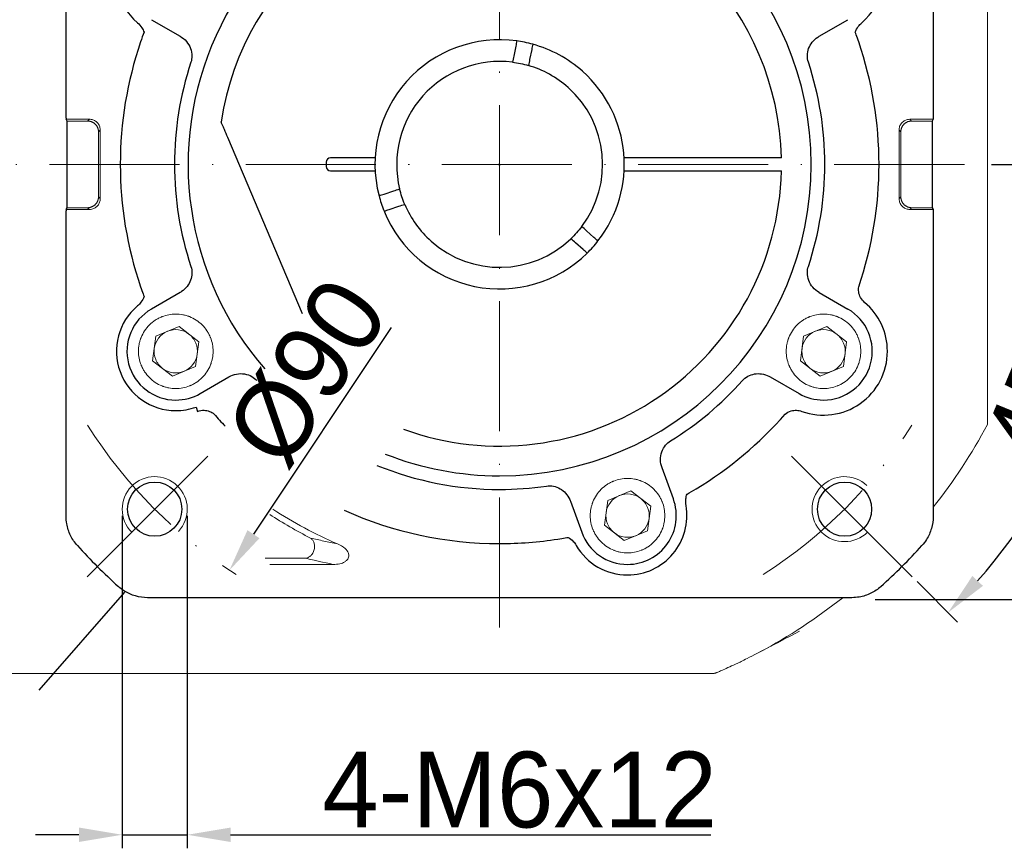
# Model space of a CAD drawing. Header units: millimetres. Extents: x 5315 to 5962, y -894 to -436.
# Tile 3 of 10: x 5395 to 5486, y -685 to -609. Entities that reach past the tile are written whole.
import ezdxf

# ---------------------------------------------------------------- set-up
doc = ezdxf.new("R2010")
doc.units = ezdxf.units.MM
doc.header["$PDSIZE"] = -5
doc.linetypes.add('ACAD_ISO10W100', pattern=[18, 12, -3, 0, -3])
doc.layers.get('0').update_dxf_attribs({"lineweight": 18})
doc.layers.get('Defpoints').update_dxf_attribs({"lineweight": 18})
for name, color, linetype, lineweight in [('中心线层', 7, 'ACAD_ISO10W100', 0), ('尺寸线层', 3, 'Continuous', 18), ('粗实线', 7, 'Continuous', 40)]:
    doc.layers.add(name, color=color, linetype=linetype, lineweight=lineweight)
doc.styles.add('工程字', font='txt')
doc.dimstyles.new('DIMSTYLE_17', dxfattribs={"dimtxt": 8, "dimasz": 12, "dimexe": 0.18, "dimexo": 0.0625, "dimgap": 0.09, "dimtad": 1, "dimtih": 1, "dimtoh": 1, "dimdec": 3, "dimdsep": 46, "dimtxsty": 'Standard', "dimblk": '_CAXARROW', "dimcen": 0.09, "dimdle": 24, "dimadec": 0, "dimazin": 0, "dimtfac": 0.7, "dimtdec": 3, "dimtofl": 0, "dimtmove": 0, "dimatfit": 3, "dimfxl": 1, "dimtolj": 1, "dimarcsym": 0})
doc.dimstyles.new('ISO-25', dxfattribs={"dimtxt": 7, "dimasz": 4, "dimexe": 1.25, "dimexo": 0.625, "dimtad": 1, "dimtxsty": '工程字', "dimcen": 2, "dimdle": 8, "dimadec": 0, "dimazin": 0, "dimtfac": 1, "dimtmove": 0, "dimatfit": 3, "dimfxl": 1, "dimarcsym": 0})

# ---------------------------------------------------------------- blocks, each defined once
blk = doc.blocks.new('*X11')
at = {"layer": 'Defpoints', "color": 0}
for p in [(5396.283, -622.009), (5483.759, -622.009), (5465.951, -648.94), (5489.686, -651.261), (5477.086, -660.075)]:
    blk.add_point(p, dxfattribs=at)
at = {"layer": '尺寸线层', "color": 0, "lineweight": -2}
for p, q in [((5484.384, -622.009), (5498.774, -622.009)), ((5477.528, -660.517), (5481.273, -664.262))]:
    blk.add_line(p, q, dxfattribs=at)
blk.add_arc((5439.02, -622.009), 58.504, 318.91817, 356.08183, dxfattribs=at)
at = {"layer": '尺寸线层', "color": 0}
for points in [[(5498.054, -626.03), (5496.721, -625.984), (5497.524, -622.009)], [(5482.631, -659.999), (5483.606, -660.909), (5480.389, -663.378)]]:
    blk.add_solid(points, dxfattribs=at)
at = {"layer": '尺寸线层', "color": 0, "insert": (5489.313, -642.69), "char_height": 7, "attachment_point": 5, "rotation": 67.64689, "style": '工程字'}
blk.add_mtext('\\A1;45%%d', dxfattribs=at)
blk = doc.blocks.new('*X12')
at = {"layer": 'Defpoints', "color": 0}
for p in [(5477.086, -583.944), (5465.951, -595.078), (5492.923, -599.682), (5396.283, -622.009), (5483.759, -622.009)]:
    blk.add_point(p, dxfattribs=at)
at = {"layer": '尺寸线层', "color": 0, "lineweight": -2}
for p, q in [((5477.528, -583.502), (5481.16, -579.87)), ((5484.384, -622.009), (5498.614, -622.009))]:
    blk.add_line(p, q, dxfattribs=at)
blk.add_arc((5439.02, -622.009), 58.344, 3.9289, 41.0711, dxfattribs=at)
at = {"layer": '尺寸线层', "color": 0}
for points in [[(5483.493, -583.223), (5482.518, -584.133), (5480.276, -580.754)], [(5496.561, -618.035), (5497.893, -617.989), (5497.364, -622.009)]]:
    blk.add_solid(points, dxfattribs=at)
at = {"layer": '尺寸线层', "color": 0, "insert": (5496.734, -598.104), "char_height": 7, "attachment_point": 5, "rotation": 292.5, "style": '工程字'}
blk.add_mtext('\\A1;45%%d', dxfattribs=at)
blk = doc.blocks.new('*X13')
at = {"layer": 'Defpoints', "color": 0}
for p in [(5463.95, -584.546), (5414.091, -659.473)]:
    blk.add_point(p, dxfattribs=at)
at = {"layer": '尺寸线层', "color": 0, "lineweight": -2}
blk.add_line((5428.999, -637.069), (5416.307, -656.143), dxfattribs=at)
at = {"layer": '尺寸线层', "color": 0}
blk.add_solid([(5415.752, -655.774), (5416.862, -656.512), (5414.091, -659.473)], dxfattribs=at)
at = {"layer": '尺寸线层', "color": 0, "insert": (5421.286, -641.214), "char_height": 7, "attachment_point": 5, "rotation": 56.35918, "style": '工程字'}
blk.add_mtext('\\A1;%%C90', dxfattribs=at)
blk = doc.blocks.new('_CAXARROW')
blk.add_hatch(color=0).paths.add_polyline_path([(0, 0), (-1, 0.125), (-1, -0.125)], flags=0)
blk = doc.blocks.new('*X14')
at = {"layer": 'Defpoints', "color": 0}
for p in [(5473.618, -582.522), (5404.423, -661.497)]:
    blk.add_point(p, dxfattribs=at)
at = {"layer": '尺寸线层', "color": 0, "lineweight": -2}
for p, q in [((5485.027, -569.5), (5469.664, -587.035)), ((5505.111, -569.5), (5485.027, -569.5)), ((5469.664, -587.035), (5473.618, -582.522)), ((5438.93, -622.009), (5439.11, -622.009)), ((5439.02, -622.099), (5439.02, -621.919)), ((5404.423, -661.497), (5396.515, -670.523))]:
    blk.add_line(p, q, dxfattribs=at)
at = {"layer": '尺寸线层', "color": 0, "lineweight": -2, "xscale": 6, "yscale": 6, "zscale": 6, "rotation": 48.77648067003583}
blk.add_blockref('_CAXARROW', (5473.618, -582.522), dxfattribs=at)
at = {"layer": '尺寸线层', "color": 0, "lineweight": 15, "insert": (5495.569, -565), "char_height": 7, "attachment_point": 5, "style": '工程字'}
blk.add_mtext('\\A1;%%C105', dxfattribs=at)
blk = doc.blocks.new('*X15')
at = {"layer": 'Defpoints', "color": 0}
for p in [(5404.2, -653.829), (5410.2, -653.829), (5410.2, -683.88)]:
    blk.add_point(p, dxfattribs=at)
at = {"layer": '尺寸线层', "color": 0, "lineweight": -2}
for p, q in [((5404.2, -654.454), (5404.2, -685.13)), ((5410.2, -654.454), (5410.2, -685.13)), ((5400.2, -683.88), (5396.2, -683.88)), ((5404.2, -683.88), (5410.2, -683.88)), ((5414.2, -683.88), (5458.517, -683.88))]:
    blk.add_line(p, q, dxfattribs=at)
at = {"layer": '尺寸线层', "color": 0}
for points in [[(5400.2, -684.547), (5400.2, -683.214), (5404.2, -683.88)], [(5414.2, -683.214), (5414.2, -684.547), (5410.2, -683.88)]]:
    blk.add_solid(points, dxfattribs=at)
at = {"layer": '尺寸线层', "color": 0, "insert": (5440.862, -679.755), "char_height": 7, "attachment_point": 5, "style": '工程字'}
blk.add_mtext('\\A1;4-M6x12', dxfattribs=at)
blk = doc.blocks.new('*X17')
at = {"layer": 'Defpoints', "color": 0}
for p in [(5473.024, -582.174), (5510.923, -582.174), (5473.024, -662.174)]:
    blk.add_point(p, dxfattribs=at)
at = {"layer": '尺寸线层', "color": 0, "lineweight": -2}
for p, q in [((5473.649, -582.174), (5512.173, -582.174)), ((5510.923, -658.174), (5510.923, -586.174)), ((5473.649, -662.174), (5512.173, -662.174))]:
    blk.add_line(p, q, dxfattribs=at)
at = {"layer": '尺寸线层', "color": 0}
for points in [[(5511.589, -586.174), (5510.256, -586.174), (5510.923, -582.174)], [(5510.256, -658.174), (5511.589, -658.174), (5510.923, -662.174)]]:
    blk.add_solid(points, dxfattribs=at)
at = {"layer": '尺寸线层', "color": 0, "insert": (5506.798, -622.174), "char_height": 7, "attachment_point": 5, "rotation": 90, "style": '工程字'}
blk.add_mtext('\\A1;80', dxfattribs=at)

msp = doc.modelspace()

# ---------------------------------------------------------------- linework, layer by layer
at = {"color": 7, "linetype": 'Continuous', "lineweight": 15}
for p, q in [((5484.0202, -600.215), (5484.0202, -643.804)), ((5484.0202, -643.804), (5484.0202, -646.0095))]:
    msp.add_line(p, q, dxfattribs=at)
for p, q in [((5399.0332, -617.8469), (5401.1736, -617.8469)), ((5399.1144, -618.0095), (5401.0111, -618.0095)), ((5401.0111, -618.0095), (5401.1736, -617.8469)), ((5476.8668, -617.8469), (5477.0293, -618.0095)), ((5476.8668, -617.8469), (5479.0071, -617.8469)), ((5478.9259, -618.0095), (5477.0293, -618.0095)), ((5402.1722, -618.8456), (5402.0097, -619.0081)), ((5402.0097, -619.0081), (5402.0097, -625.0108)), ((5402.1722, -618.8456), (5402.1722, -625.1734)), ((5475.8681, -625.1734), (5475.8681, -618.8456)), ((5476.0307, -619.0081), (5475.8681, -618.8456)), ((5476.0307, -619.0081), (5476.0307, -625.0108)), ((5402.0097, -625.0108), (5402.1722, -625.1734)), ((5475.8681, -625.1734), (5476.0307, -625.0108)), ((5401.1736, -626.172), (5399.0332, -626.172)), ((5401.0111, -626.0095), (5399.1144, -626.0095)), ((5401.1736, -626.172), (5401.0111, -626.0095)), ((5477.0293, -626.0095), (5476.8668, -626.172)), ((5479.0071, -626.172), (5476.8668, -626.172)), ((5477.0293, -626.0095), (5478.9259, -626.0095)), ((5407.3114, -637.8519), (5409.4458, -636.9701)), ((5409.4458, -636.9701), (5411.2767, -638.3776)), ((5467.0672, -637.8519), (5469.2016, -636.9701)), ((5469.2016, -636.9701), (5471.0325, -638.3776)), ((5407.0079, -640.1413), (5407.3114, -637.8519)), ((5411.2767, -638.3776), (5410.9732, -640.667)), ((5466.7637, -640.1413), (5467.0672, -637.8519)), ((5471.0325, -638.3776), (5470.729, -640.667)), ((5408.8388, -641.5488), (5407.0079, -640.1413)), ((5468.5946, -641.5488), (5466.7637, -640.1413)), ((5410.9732, -640.667), (5408.8388, -641.5488)), ((5470.729, -640.667), (5468.5946, -641.5488)), ((5412.0892, -648.9405), (5400.9548, -660.0749)), ((5465.9512, -648.9405), (5477.0856, -660.0749)), ((5448.989, -653.0213), (5451.1234, -652.1395)), ((5451.1234, -652.1395), (5452.9543, -653.547)), ((5448.6855, -655.3107), (5448.989, -653.0213)), ((5452.9543, -653.547), (5452.6508, -655.8364)), ((5450.5164, -656.7182), (5448.6855, -655.3107)), ((5452.6508, -655.8364), (5450.5164, -656.7182)), ((5421.1348, -658.3617), (5417.3945, -658.3617)), ((5423.6662, -658.9226), (5417.8125, -658.9226))]:
    msp.add_line(p, q)
at = {"linetype": 'Continuous', "lineweight": 15}
for p, q in [((5392.0161, -669.0095), (5457.8199, -669.0095)), ((5458.6666, -668.9941), (5458.655, -668.9925))]:
    msp.add_line(p, q, dxfattribs=at)
for centre, radius, start, end in [((5409.1423, -639.2595), 2, 112.448281, 172.448281), ((5409.1423, -639.2595), 2, 52.448281, 112.448281), ((5468.8981, -639.2595), 2, 112.448281, 172.448281), ((5468.8981, -639.2595), 2, 52.448281, 112.448281), ((5409.1423, -639.2595), 2, 22.448281, 52.448281), ((5409.1423, -639.2595), 2, 352.448281, 22.448281), ((5468.8981, -639.2595), 2, 22.448281, 52.448281), ((5468.8981, -639.2595), 2, 352.448281, 22.448281), ((5409.1423, -639.2595), 2, 172.448281, 202.448281), ((5468.8981, -639.2595), 2, 172.448281, 202.448281), ((5409.1423, -639.2595), 2, 202.448281, 232.448281), ((5409.1423, -639.2595), 2, 292.448281, 352.448281), ((5468.8981, -639.2595), 2, 202.448281, 232.448281), ((5468.8981, -639.2595), 2, 292.448281, 352.448281), ((5409.1423, -639.2595), 2, 232.448281, 292.448281), ((5468.8981, -639.2595), 2, 232.448281, 292.448281), ((5407.2004, -653.8293), 3, 316.591754, 225), ((5470.84, -653.8293), 3, 46.591754, 315), ((5450.8199, -654.4289), 2, 112.448281, 172.448281), ((5450.8199, -654.4289), 2, 52.448281, 112.448281), ((5450.8199, -654.4289), 2, 22.448281, 52.448281), ((5439.0202, -622.0095), 38.0868, 236.685853, 246.860567), ((5450.8199, -654.4289), 2, 352.448281, 22.448281), ((5439.0202, -622.0095), 38.6478, 236.704097, 243.174226), ((5450.8199, -654.4289), 2, 172.448281, 202.448281), ((5450.8199, -654.4289), 2, 292.448281, 352.448281), ((5450.8199, -654.4289), 2, 202.448281, 232.448281), ((5450.8199, -654.4289), 2, 232.448281, 292.448281)]:
    msp.add_arc(centre, radius, start, end)
at = {"color": 7, "linetype": 'Continuous', "lineweight": 15}
for start, end in [(321.63877, 331.927513), (298.072487, 308.36123)]:
    msp.add_arc((5439.0202, -622.0095), 51, start, end, dxfattribs=at)
at = {"linetype": 'Continuous', "lineweight": 15}
msp.add_arc((5458.6567, -667.9968), 0.9958, 269.902512, 293.120125, dxfattribs=at)
msp.add_ellipse((5457.8199, -622.0095), major_axis=(0, 47), ratio=0.6616415, start_param=3.1415927, end_param=3.1684518, dxfattribs=at)
for points, weights, degree in [([(5402.0097, -619.0081), (5402.0097, -618.4228), (5401.5964, -618.0095), (5401.0111, -618.0095)], [1, 0.805383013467, 0.805383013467, 1], 3), ([(5477.0293, -618.0095), (5476.444, -618.0095), (5476.0307, -618.4228), (5476.0307, -619.0081)], [1, 0.805383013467, 0.805383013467, 1], 3), ([(5401.0111, -626.0095), (5401.5964, -626.0095), (5402.0097, -625.5961), (5402.0097, -625.0108)], [1, 0.805383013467, 0.805383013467, 1], 3), ([(5476.0307, -625.0108), (5476.0307, -625.5961), (5476.444, -626.0095), (5477.0293, -626.0095)], [1, 0.805383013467, 0.805383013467, 1], 3), ([(5421.5793, -656.4981), (5423.8335, -658.0205), (5421.1348, -658.3617)], [1, 0.286948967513, 1], 2)]:
    msp.add_rational_spline(points, weights, degree=degree)
for points, knots in [([(5401.1736, -617.8469), (5401.2852, -617.8466), (5401.3984, -617.8655), (5401.6094, -617.9386), (5401.7101, -617.994), (5401.8844, -618.1328), (5401.9605, -618.218), (5402.0785, -618.4058), (5402.1221, -618.5111), (5402.1639, -618.6931), (5402.1724, -618.7696), (5402.1722, -618.8456)], [0, 0, 0, 0, 0.3364301, 0.3364301, 0.6729964, 0.6729964, 1.0075222, 1.0075222, 1.3412313, 1.3412313, 1.5685388, 1.5685388, 1.5685388, 1.5685388]), ([(5475.8681, -618.8456), (5475.8678, -618.734), (5475.8867, -618.6208), (5475.9598, -618.4098), (5476.0152, -618.3091), (5476.154, -618.1348), (5476.2392, -618.0586), (5476.427, -617.9406), (5476.5323, -617.897), (5476.7143, -617.8553), (5476.7908, -617.8467), (5476.8668, -617.8469)], [0, 0, 0, 0, 0.3364301, 0.3364301, 0.6729964, 0.6729964, 1.0075222, 1.0075222, 1.3412313, 1.3412313, 1.5685388, 1.5685388, 1.5685388, 1.5685388]), ([(5402.1722, -625.1734), (5402.1725, -625.2849), (5402.1537, -625.3981), (5402.0805, -625.6091), (5402.0251, -625.7098), (5401.8863, -625.8841), (5401.8012, -625.9603), (5401.6133, -626.0783), (5401.5081, -626.1219), (5401.3261, -626.1636), (5401.2496, -626.1722), (5401.1736, -626.172)], [0, 0, 0, 0, 0.3364301, 0.3364301, 0.6729964, 0.6729964, 1.0075222, 1.0075222, 1.3412313, 1.3412313, 1.5685388, 1.5685388, 1.5685388, 1.5685388]), ([(5476.8668, -626.172), (5476.7552, -626.1723), (5476.642, -626.1534), (5476.431, -626.0803), (5476.3303, -626.0249), (5476.156, -625.8861), (5476.0798, -625.8009), (5475.9618, -625.6131), (5475.9182, -625.5078), (5475.8765, -625.3258), (5475.8679, -625.2493), (5475.8681, -625.1734)], [0, 0, 0, 0, 0.3364301, 0.3364301, 0.6729964, 0.6729964, 1.0075222, 1.0075222, 1.3412313, 1.3412313, 1.5685388, 1.5685388, 1.5685388, 1.5685388]), ([(5409.1423, -642.6983), (5408.9237, -642.6983), (5408.6016, -642.6682), (5408.2357, -642.5801), (5408.0553, -642.5229), (5407.9657, -642.491), (5407.9274, -642.4766), (5407.9019, -642.4669), (5407.8903, -642.4623), (5407.4353, -642.2823), (5407.0462, -642.0266), (5406.5429, -641.5234), (5406.3213, -641.2519), (5406.1155, -640.9002), (5406.0258, -640.7157), (5405.9842, -640.6212), (5405.9671, -640.5803), (5405.9559, -640.5528), (5405.9499, -640.538), (5405.784, -640.119), (5405.7035, -639.6964), (5405.7034, -639.041), (5405.7335, -638.7189), (5405.8216, -638.353), (5405.8788, -638.1725), (5405.9108, -638.0828), (5405.9251, -638.0446), (5405.9349, -638.0191), (5405.9394, -638.0074), (5406.1195, -637.5525), (5406.3752, -637.1633), (5406.8784, -636.66), (5407.1499, -636.4385), (5407.5015, -636.2327), (5407.6861, -636.143), (5407.7806, -636.1014), (5407.8215, -636.0843), (5407.8489, -636.073), (5407.8638, -636.0671), (5408.2827, -635.9011), (5408.7054, -635.8206), (5409.1423, -635.8206)], [0, 0, 0, 0, 0.6746631, 1.0119947, 1.1806604, 1.2649933, 1.3071598, 1.3071598, 1.3493262, 1.3493262, 2.6986524, 2.6986524, 3.3733155, 3.7106471, 3.8793128, 3.9636457, 4.0058122, 4.0058122, 4.0479786, 4.0479786, 5.3973048, 5.3973048, 6.0719679, 6.4092995, 6.5779652, 6.6622981, 6.7044646, 6.7044646, 6.746631, 6.746631, 8.0959572, 8.0959572, 8.7706203, 9.1079519, 9.2766177, 9.3609505, 9.403117, 9.403117, 9.4452834, 9.4452834, 10.7946096, 10.7946096, 10.7946096, 10.7946096]), ([(5409.1423, -635.8206), (5409.3608, -635.8205), (5409.6829, -635.8507), (5410.0488, -635.9387), (5410.2293, -635.996), (5410.3189, -636.0279), (5410.3572, -636.0423), (5410.3827, -636.052), (5410.3943, -636.0566), (5410.8493, -636.2366), (5411.2384, -636.4924), (5411.7417, -636.9955), (5411.9633, -637.267), (5412.1691, -637.6187), (5412.2588, -637.8033), (5412.3004, -637.8977), (5412.3175, -637.9387), (5412.3287, -637.9661), (5412.3347, -637.9809), (5412.5006, -638.3999), (5412.5811, -638.8225), (5412.5812, -639.4779), (5412.5511, -639.8), (5412.463, -640.1659), (5412.4058, -640.3464), (5412.3739, -640.4361), (5412.3595, -640.4743), (5412.3497, -640.4998), (5412.3452, -640.5115), (5412.1652, -640.9665), (5411.9094, -641.3556), (5411.4062, -641.8589), (5411.1347, -642.0804), (5410.7831, -642.2862), (5410.5985, -642.3759), (5410.504, -642.4175), (5410.4631, -642.4346), (5410.4357, -642.4459), (5410.4208, -642.4519), (5410.0017, -642.6179), (5409.5798, -642.6983), (5409.1423, -642.6983)], [0, 0, 0, 0, 0.6746644, 1.0119966, 1.1806626, 1.2649957, 1.3071622, 1.3071622, 1.3493287, 1.3493287, 2.6986575, 2.6986575, 3.3733219, 3.710654, 3.8793201, 3.9636532, 4.0058197, 4.0058197, 4.0479862, 4.0479862, 5.397315, 5.397315, 6.0719793, 6.4093115, 6.5779776, 6.6623107, 6.7044772, 6.7044772, 6.7466437, 6.7466437, 8.0959725, 8.0959725, 8.7706368, 9.107969, 9.2766351, 9.3609682, 9.4031347, 9.4031347, 9.4453012, 9.4453012, 10.7946299, 10.7946299, 10.7946299, 10.7946299]), ([(5468.8981, -642.6983), (5468.6795, -642.6983), (5468.3573, -642.6682), (5467.9915, -642.5801), (5467.811, -642.5229), (5467.7214, -642.491), (5467.6831, -642.4766), (5467.6577, -642.4669), (5467.646, -642.4623), (5467.1911, -642.2823), (5466.8019, -642.0266), (5466.2986, -641.5234), (5466.0771, -641.2519), (5465.8713, -640.9002), (5465.7816, -640.7157), (5465.74, -640.6212), (5465.7229, -640.5803), (5465.7116, -640.5528), (5465.7057, -640.538), (5465.5397, -640.119), (5465.4592, -639.6964), (5465.4591, -639.041), (5465.4893, -638.7189), (5465.5773, -638.353), (5465.6346, -638.1725), (5465.6665, -638.0828), (5465.6809, -638.0446), (5465.6906, -638.0191), (5465.6952, -638.0074), (5465.8752, -637.5525), (5466.131, -637.1633), (5466.6341, -636.66), (5466.9056, -636.4385), (5467.2573, -636.2327), (5467.4419, -636.143), (5467.5363, -636.1014), (5467.5773, -636.0843), (5467.6047, -636.073), (5467.6195, -636.0671), (5468.0385, -635.9011), (5468.4611, -635.8206), (5468.8981, -635.8206)], [0, 0, 0, 0, 0.6746631, 1.0119947, 1.1806604, 1.2649933, 1.3071598, 1.3071598, 1.3493262, 1.3493262, 2.6986524, 2.6986524, 3.3733155, 3.7106471, 3.8793128, 3.9636457, 4.0058122, 4.0058122, 4.0479786, 4.0479786, 5.3973048, 5.3973048, 6.0719679, 6.4092995, 6.5779652, 6.6622981, 6.7044646, 6.7044646, 6.746631, 6.746631, 8.0959572, 8.0959572, 8.7706203, 9.1079519, 9.2766177, 9.3609505, 9.403117, 9.403117, 9.4452834, 9.4452834, 10.7946096, 10.7946096, 10.7946096, 10.7946096]), ([(5468.8981, -635.8206), (5469.1165, -635.8205), (5469.4386, -635.8507), (5469.8045, -635.9387), (5469.985, -635.996), (5470.0747, -636.0279), (5470.1129, -636.0423), (5470.1384, -636.052), (5470.1501, -636.0566), (5470.6051, -636.2366), (5470.9942, -636.4924), (5471.4975, -636.9955), (5471.719, -637.267), (5471.9248, -637.6187), (5472.0145, -637.8033), (5472.0561, -637.8977), (5472.0732, -637.9387), (5472.0845, -637.9661), (5472.0905, -637.9809), (5472.2564, -638.3999), (5472.3369, -638.8225), (5472.337, -639.4779), (5472.3068, -639.8), (5472.2188, -640.1659), (5472.1615, -640.3464), (5472.1296, -640.4361), (5472.1152, -640.4743), (5472.1055, -640.4998), (5472.1009, -640.5115), (5471.9209, -640.9665), (5471.6652, -641.3556), (5471.162, -641.8589), (5470.8905, -642.0804), (5470.5388, -642.2862), (5470.3543, -642.3759), (5470.2598, -642.4175), (5470.2189, -642.4346), (5470.1914, -642.4459), (5470.1766, -642.4519), (5469.7575, -642.6179), (5469.3355, -642.6983), (5468.8981, -642.6983)], [0, 0, 0, 0, 0.6746644, 1.0119966, 1.1806626, 1.2649957, 1.3071622, 1.3071622, 1.3493287, 1.3493287, 2.6986575, 2.6986575, 3.3733219, 3.710654, 3.8793201, 3.9636532, 4.0058197, 4.0058197, 4.0479862, 4.0479862, 5.397315, 5.397315, 6.0719793, 6.4093115, 6.5779776, 6.6623107, 6.7044772, 6.7044772, 6.7466437, 6.7466437, 8.0959725, 8.0959725, 8.7706368, 9.107969, 9.2766351, 9.3609682, 9.4031347, 9.4031347, 9.4453012, 9.4453012, 10.7946299, 10.7946299, 10.7946299, 10.7946299]), ([(5450.8199, -657.8677), (5450.6013, -657.8677), (5450.2792, -657.8375), (5449.9133, -657.7495), (5449.7328, -657.6923), (5449.6432, -657.6604), (5449.605, -657.646), (5449.5795, -657.6363), (5449.5678, -657.6317), (5449.1129, -657.4517), (5448.7238, -657.1959), (5448.2204, -656.6928), (5447.9989, -656.4213), (5447.7931, -656.0696), (5447.7034, -655.8851), (5447.6618, -655.7906), (5447.6447, -655.7496), (5447.6335, -655.7222), (5447.6275, -655.7074), (5447.4615, -655.2884), (5447.3811, -654.8658), (5447.381, -654.2104), (5447.4111, -653.8883), (5447.4992, -653.5224), (5447.5564, -653.3419), (5447.5883, -653.2522), (5447.6027, -653.214), (5447.6125, -653.1885), (5447.617, -653.1768), (5447.797, -652.7218), (5448.0528, -652.3327), (5448.5559, -651.8294), (5448.8275, -651.6079), (5449.1791, -651.4021), (5449.3637, -651.3124), (5449.4581, -651.2708), (5449.4991, -651.2537), (5449.5265, -651.2424), (5449.5413, -651.2365), (5449.9603, -651.0705), (5450.3829, -650.99), (5450.8199, -650.99)], [0, 0, 0, 0, 0.6746631, 1.0119947, 1.1806604, 1.2649933, 1.3071598, 1.3071598, 1.3493262, 1.3493262, 2.6986524, 2.6986524, 3.3733155, 3.7106471, 3.8793128, 3.9636457, 4.0058122, 4.0058122, 4.0479786, 4.0479786, 5.3973048, 5.3973048, 6.0719679, 6.4092995, 6.5779652, 6.6622981, 6.7044646, 6.7044646, 6.746631, 6.746631, 8.0959572, 8.0959572, 8.7706203, 9.1079519, 9.2766177, 9.3609505, 9.403117, 9.403117, 9.4452834, 9.4452834, 10.7946096, 10.7946096, 10.7946096, 10.7946096]), ([(5450.8199, -650.99), (5451.0383, -650.9899), (5451.3604, -651.0201), (5451.7264, -651.1081), (5451.9069, -651.1654), (5451.9965, -651.1973), (5452.0348, -651.2117), (5452.0603, -651.2214), (5452.0719, -651.226), (5452.5269, -651.406), (5452.916, -651.6618), (5453.4193, -652.1649), (5453.6409, -652.4364), (5453.8466, -652.7881), (5453.9364, -652.9727), (5453.9779, -653.0671), (5453.995, -653.1081), (5454.0063, -653.1355), (5454.0123, -653.1503), (5454.1782, -653.5693), (5454.2587, -653.9919), (5454.2588, -654.6473), (5454.2286, -654.9694), (5454.1406, -655.3353), (5454.0833, -655.5158), (5454.0514, -655.6055), (5454.037, -655.6437), (5454.0273, -655.6692), (5454.0228, -655.6809), (5453.8427, -656.1359), (5453.587, -656.525), (5453.0838, -657.0283), (5452.8123, -657.2498), (5452.4606, -657.4556), (5452.2761, -657.5453), (5452.1816, -657.5869), (5452.1407, -657.604), (5452.1133, -657.6153), (5452.0984, -657.6212), (5451.6793, -657.7872), (5451.2573, -657.8677), (5450.8199, -657.8677)], [0, 0, 0, 0, 0.6746644, 1.0119966, 1.1806626, 1.2649957, 1.3071622, 1.3071622, 1.3493287, 1.3493287, 2.6986575, 2.6986575, 3.3733219, 3.710654, 3.8793201, 3.9636532, 4.0058197, 4.0058197, 4.0479862, 4.0479862, 5.397315, 5.397315, 6.0719793, 6.4093115, 6.5779776, 6.6623107, 6.7044772, 6.7044772, 6.7466437, 6.7466437, 8.0959725, 8.0959725, 8.7706368, 9.107969, 9.2766351, 9.3609682, 9.4031347, 9.4031347, 9.4453012, 9.4453012, 10.7946299, 10.7946299, 10.7946299, 10.7946299]), ([(5421.5793, -656.4981), (5421.9862, -656.5911), (5422.7816, -656.773), (5423.6359, -656.9472), (5424.0532, -657.0322)], [0, 0, 0, 0, 1.2948727, 2.5310462, 2.5310462, 2.5310462, 2.5310462]), ([(5424.0532, -657.0323), (5424.3162, -657.1321), (5424.5722, -657.2738), (5424.7779, -657.4684), (5424.8484, -657.5351), (5424.9134, -657.609), (5425.0219, -657.7722), (5425.0662, -657.8639), (5425.1049, -658.0248), (5425.111, -658.0926), (5425.0998, -658.2252), (5425.082, -658.2916), (5425.0279, -658.4097), (5424.9923, -658.4632), (5424.8866, -658.5855), (5424.8073, -658.6476), (5424.5877, -658.7794), (5424.4358, -658.8338), (5424.0813, -658.9158), (5423.8721, -658.931), (5423.6662, -658.9226)], [0, 0, 0, 0, 0.8636909, 0.8636909, 0.8636909, 1.1545074, 1.1545074, 1.4494378, 1.4494378, 1.6447908, 1.6447908, 1.8411397, 1.8411397, 2.0268073, 2.0268073, 2.3196813, 2.3196813, 2.7949439, 2.7949439, 3.4199208, 3.4199208, 3.4199208, 3.4199208])]:
    msp.add_open_spline(points, degree=3, knots=knots)
msp.add_open_spline([(5421.1348, -658.3617), (5421.9376, -658.5531), (5422.7767, -658.7406), (5423.6662, -658.9226)], degree=3)
for points, knots in [([(5466.6876, -665.0909), (5462.4256, -667.3166), (5461.4418, -667.8264), (5460.3963, -668.3151), (5459.7486, -668.6086), (5459.2592, -668.8223), (5459.1182, -668.8825), (5459.0477, -668.9125)], [0, 0, 0, 0, 2.8525822, 4.2511416, 5.6491868, 7.097396, 8.544972, 8.544972, 8.544972, 8.544972]), ([(5457.8213, -669.0012), (5457.9328, -669.0046), (5458.2146, -669.0132), (5458.4964, -669.0026), (5458.6667, -668.9962)], [0, 0, 0, 0, 0.3346376, 0.84564417, 0.84564417, 0.84564417, 0.84564417]), ([(5458.6661, -669.0017), (5458.6697, -669.0019), (5458.7222, -669.0046), (5458.8103, -668.9883), (5458.9098, -668.965), (5458.9683, -668.9447), (5458.9919, -668.9358), (5459, -668.9326), (5459.0059, -668.9302), (5459.0116, -668.9279), (5459.0186, -668.9249), (5459.0215, -668.9238), (5459.041, -668.9155), (5459.0517, -668.9109)], [0, 0, 0, 0, 0.00404218, 0.05991661, 0.10010486, 0.12191529, 0.12854486, 0.13326932, 0.13893585, 0.14876596, 0.17286782, 0.27467623, 0.39896521, 0.39896521, 0.39896521, 0.39896521])]:
    msp.add_open_spline(points, degree=3, knots=knots, dxfattribs=at)
at = {"layer": '中心线层'}
for p, q in [((5439.0202, -664.7466), (5439.0202, -577.2706)), ((5439.0202, -664.7466), (5439.0202, -577.2706)), ((5481.8918, -622.0095), (5392.3393, -622.0095)), ((5481.8918, -622.0095), (5392.3393, -622.0095))]:
    msp.add_line(p, q, dxfattribs=at)
for start, end in [(212.345104, 237.284437), (302.715563, 327.654896)]:
    msp.add_arc((5439.0202, -622.0095), 45, start, end, dxfattribs=at)
at = {"layer": '粗实线', "linetype": 'Continuous', "lineweight": 30}
for p, q in [((5399.0304, -617.7321), (5399.0304, -589.5129)), ((5479.01, -589.5129), (5479.01, -617.7321)), ((5406.8923, -608.6566), (5409.549, -610.1904)), ((5468.4913, -610.1904), (5471.1481, -608.6566)), ((5440.5072, -611.1104), (5440.3199, -612.0163)), ((5441.9761, -611.4141), (5441.7889, -612.3199)), ((5399.0304, -617.7321), (5399.0332, -617.8469)), ((5399.1144, -618.0095), (5399.0332, -617.8469)), ((5399.1144, -626.0095), (5399.1144, -618.0095)), ((5479.0071, -617.8469), (5478.9259, -618.0095)), ((5478.9259, -618.0095), (5478.9259, -626.0095)), ((5479.01, -617.7321), (5479.0071, -617.8469)), ((5420.8434, -635.7949), (5413.9419, -619.5358)), ((5423.0202, -621.8095), (5423.0202, -622.2095)), ((5426.5346, -621.4095), (5423.4202, -621.4095)), ((5464.213, -621.4095), (5451.5058, -621.4095)), ((5423.4202, -622.6095), (5426.5346, -622.6095)), ((5451.5058, -622.6095), (5464.213, -622.6095)), ((5428.3663, -624.7472), (5429.2444, -624.4565)), ((5399.0332, -626.172), (5399.0304, -626.2868)), ((5399.0304, -654.506), (5399.0304, -626.2868)), ((5399.0332, -626.172), (5399.1144, -626.0095)), ((5428.8379, -626.1712), (5429.716, -625.8804)), ((5478.9259, -626.0095), (5479.0071, -626.172)), ((5479.0071, -626.172), (5479.01, -626.2868)), ((5479.01, -626.2868), (5479.01, -654.506)), ((5447.7155, -628.7468), (5447.0247, -628.1317)), ((5446.7181, -629.8671), (5446.0272, -629.252)), ((5409.549, -633.8285), (5406.8923, -635.3623)), ((5468.4913, -633.8285), (5471.1481, -635.3623)), ((5411.3923, -643.1566), (5414.049, -641.6227)), ((5463.9913, -641.6227), (5466.6481, -643.1566)), ((5411.0079, -644.4067), (5411.1511, -644.8018)), ((5455.0485, -652.8898), (5453.9993, -650.007)), ((5445.542, -653.0852), (5446.5913, -655.9679)), ((5471.5168, -661.9992), (5406.5236, -661.9992))]:
    msp.add_line(p, q, dxfattribs=at)
at = {"layer": '粗实线', "lineweight": 30}
for centre in [(5407.2004, -653.8293), (5470.84, -653.8293)]:
    msp.add_circle(centre, 2.5, dxfattribs=at)
at = {"layer": '粗实线', "linetype": 'Continuous', "lineweight": 30}
for centre, radius, start, end in [((5439.0202, -622.0095), 28.7414, 90, 221.045694), ((5439.0202, -622.0095), 28.7414, 270, 90), ((5439.0202, -622.0095), 26, 1.322328, 171.287755), ((5409.1423, -604.7595), 5.4748, 70.077371, 229.922626), ((5468.8981, -604.7595), 5.4748, 310.077376, 109.922626), ((5439.0202, -622.0095), 35, 161.173902, 198.827649), ((5439.0202, -622.0095), 11.5, 82.060679, 194.582008), ((5439.0202, -622.0095), 11.5, 74.583042, 82.326871), ((5439.0202, -622.0095), 11.5, 48.321344, 74.582008), ((5439.0202, -622.0095), 35, 341.173902, 18.827649), ((5439.0202, -622.0095), 30, 161.704723, 198.295279), ((5439.0202, -622.0095), 9.5, 82.849407, 193.793281), ((5439.0202, -622.0095), 9.5, 48.321344, 73.793281), ((5439.0202, -622.0095), 30, 341.70472, 18.29528), ((5439.0202, -622.0095), 11.5, 322.060679, 48.321344), ((5439.0202, -622.0095), 9.5, 322.849407, 48.321344), ((5423.4202, -621.8095), 0.4, 90, 180), ((5423.4202, -622.2095), 0.4, 180, 270), ((5439.0202, -622.0095), 26, 250.029753, 358.677672), ((5439.0202, -622.0095), 11.5, 194.58469, 201.730331), ((5439.0202, -622.0095), 9.5, 202.849407, 228.321344), ((5439.0202, -622.0095), 11.5, 202.060679, 314.582008), ((5439.0202, -622.0095), 9.5, 228.321344, 313.793281), ((5439.0202, -622.0095), 11.5, 314.581389, 322.058752), ((5468.8981, -639.2595), 5.8952, 0, 49.922624), ((5409.1423, -639.2595), 5.4748, 130.077376, 270), ((5409.1423, -639.2595), 4.5, 120, 270), ((5468.8981, -639.2595), 4.5, 270, 60), ((5468.8981, -639.2595), 5.8952, 250.077376, 360), ((5439.0202, -622.0095), 30, 301.704723, 318.295279), ((5409.1423, -639.2595), 4.5, 270, 300), ((5468.8981, -639.2595), 4.5, 240, 270), ((5409.1423, -639.2595), 5.4748, 270, 289.922626), ((5439.0202, -622.0095), 35, 221.173902, 223.668045), ((5439.0202, -622.0095), 35, 301.173902, 318.827649), ((5439.0202, -622.0095), 28.7414, 248.456607, 270), ((5439.0202, -622.0095), 30, 247.833837, 270), ((5439.0202, -622.0095), 30, 270, 278.29528), ((5450.8199, -654.4289), 4.5, 270, 20), ((5439.0202, -622.0095), 35, 245.813343, 270), ((5450.8199, -654.4289), 5.4748, 270, 9.922624), ((5439.0202, -622.0095), 35, 270, 278.827649), ((5450.8199, -654.4289), 4.5, 200, 270), ((5439.0202, -622.0095), 52.4898, 222.07908, 227.92092), ((5450.8199, -654.4289), 5.4748, 210.077376, 270), ((5439.0202, -622.0095), 52.4898, 312.07908, 317.92092)]:
    msp.add_arc(centre, radius, start, end, dxfattribs=at)
for points, knots in [([(5405.6175, -608.9487), (5405.7702, -609.0774), (5405.9049, -609.2309), (5406.0953, -609.528), (5406.1634, -609.6675), (5406.2144, -609.8119)], [0, 0, 0, 0, 0.601782, 0.601782, 1.0610832, 1.0610832, 1.0610832, 1.0610832]), ([(5471.826, -609.8119), (5471.8925, -609.6235), (5471.9886, -609.4433), (5472.1994, -609.1603), (5472.3058, -609.0474), (5472.4229, -608.9487)], [0, 0, 0, 0, 0.6017873, 0.6017873, 1.0610811, 1.0610811, 1.0610811, 1.0610811]), ([(5409.549, -610.1904), (5409.7637, -610.3144), (5409.9605, -610.476), (5410.285, -610.8512), (5410.4171, -611.0704), (5410.5877, -611.5249), (5410.6325, -611.7658), (5410.6313, -612.2019), (5410.5991, -612.4032), (5410.5366, -612.592)], [0, 0, 0, 0, 0.7462179, 0.7462179, 1.4944688, 1.4944688, 2.2097428, 2.2097428, 2.8066689, 2.8066689, 2.8066689, 2.8066689]), ([(5467.5037, -612.592), (5467.4363, -612.3882), (5467.4042, -612.1696), (5467.4137, -611.7406), (5467.4553, -611.5245), (5467.6042, -611.1151), (5467.7152, -610.9174), (5467.9969, -610.5585), (5468.1745, -610.3955), (5468.4098, -610.2392), (5468.4502, -610.2142), (5468.4913, -610.1904)], [0, 0, 0, 0, 0.6468423, 0.6468423, 1.2923526, 1.2923526, 1.958088, 1.958088, 2.6659969, 2.6659969, 2.8071898, 2.8071898, 2.8071898, 2.8071898]), ([(5472.1475, -610.7142), (5472.0691, -610.4844), (5471.9909, -610.263), (5471.8858, -609.9738), (5471.8558, -609.8921), (5471.826, -609.8119)], [0, 0, 0, 0, 0.68289557, 0.68289557, 0.95788863, 0.95788863, 0.95788863, 0.95788863]), ([(5413.9419, -619.5358), (5413.8368, -619.2883), (5413.7304, -619.0375), (5413.5882, -618.7025), (5413.5476, -618.607), (5413.4704, -618.4251), (5413.4331, -618.3372), (5413.3827, -618.2185), (5413.3659, -618.179), (5413.3388, -618.1151), (5413.3284, -618.0904), (5413.3236, -618.0793), (5413.3218, -618.0751), (5413.32, -618.0708)], [0, 0, 0, 0, 0.6681618, 0.6681618, 0.9380994, 0.9380994, 1.2103576, 1.2103576, 1.36559, 1.36559, 1.5232975, 1.5232975, 1.591518, 1.591518, 1.591518, 1.591518]), ([(5427.5381, -621.4095), (5427.5335, -621.4095), (5427.5165, -621.4095), (5427.4425, -621.4095), (5427.3868, -621.4095), (5427.247, -621.4095), (5427.1611, -621.4095), (5426.9713, -621.4095), (5426.8648, -621.4095), (5426.6833, -621.4095), (5426.6087, -621.4095), (5426.5346, -621.4095)], [0, 0, 0, 0, 0.2153579, 0.2153579, 0.4307071, 0.4307071, 0.6461939, 0.6461939, 0.8619578, 0.8619578, 1.0035548, 1.0035548, 1.0035548, 1.0035548]), ([(5451.5058, -621.4095), (5451.3936, -621.4095), (5451.2799, -621.4095), (5451.0682, -621.4095), (5450.9673, -621.4095), (5450.7922, -621.4095), (5450.7156, -621.4095), (5450.5969, -621.4095), (5450.5532, -621.4095), (5450.5132, -621.4095), (5450.4999, -621.4095), (5450.505, -621.4095)], [0, 0, 0, 0, 0.2154255, 0.2154255, 0.4308568, 0.4308568, 0.6461934, 0.6461934, 0.8612763, 0.8612763, 1.0007372, 1.0007372, 1.0007372, 1.0007372]), ([(5465.0156, -621.4095), (5465.011, -621.4095), (5464.9978, -621.4095), (5464.9385, -621.4095), (5464.8939, -621.4095), (5464.7821, -621.4095), (5464.7133, -621.4095), (5464.5615, -621.4095), (5464.4763, -621.4095), (5464.3314, -621.4095), (5464.272, -621.4095), (5464.213, -621.4095)], [0, 0, 0, 0, 0.17243584, 0.17243584, 0.34487041, 0.34487041, 0.51732508, 0.51732508, 0.6898241, 0.6898241, 0.8025201, 0.8025201, 0.8025201, 0.8025201]), ([(5426.5346, -622.6095), (5426.6468, -622.6095), (5426.7605, -622.6095), (5426.9722, -622.6095), (5427.073, -622.6095), (5427.2482, -622.6095), (5427.3248, -622.6095), (5427.4435, -622.6095), (5427.4872, -622.6095), (5427.5272, -622.6095), (5427.5405, -622.6095), (5427.5353, -622.6095)], [0, 0, 0, 0, 0.2154255, 0.2154255, 0.4308568, 0.4308568, 0.6461934, 0.6461934, 0.8612763, 0.8612763, 1.0007372, 1.0007372, 1.0007372, 1.0007372]), ([(5450.5022, -622.6095), (5450.5068, -622.6095), (5450.5238, -622.6095), (5450.5979, -622.6095), (5450.6536, -622.6095), (5450.7933, -622.6095), (5450.8792, -622.6095), (5451.069, -622.6095), (5451.1755, -622.6095), (5451.3571, -622.6095), (5451.4317, -622.6095), (5451.5058, -622.6095)], [0, 0, 0, 0, 0.2153579, 0.2153579, 0.4307071, 0.4307071, 0.6461939, 0.6461939, 0.8619578, 0.8619578, 1.0035548, 1.0035548, 1.0035548, 1.0035548]), ([(5464.213, -622.6095), (5464.3026, -622.6095), (5464.3934, -622.6095), (5464.5625, -622.6095), (5464.6431, -622.6095), (5464.783, -622.6095), (5464.8442, -622.6095), (5464.9392, -622.6095), (5464.9742, -622.6095), (5465.0053, -622.6095), (5465.0099, -622.6095), (5465.0145, -622.6095)], [0, 0, 0, 0, 0.17243095, 0.17243095, 0.34486336, 0.34486336, 0.51727284, 0.51727284, 0.68963652, 0.68963652, 0.80150751, 0.80150751, 0.80150751, 0.80150751]), ([(5410.5366, -631.4269), (5410.604, -631.6307), (5410.6362, -631.8493), (5410.6266, -632.2783), (5410.585, -632.4944), (5410.4362, -632.9038), (5410.3252, -633.1015), (5410.0434, -633.4604), (5409.8658, -633.6234), (5409.6305, -633.7797), (5409.5901, -633.8047), (5409.549, -633.8285)], [0, 0, 0, 0, 0.6468423, 0.6468423, 1.2923526, 1.2923526, 1.958088, 1.958088, 2.6659969, 2.6659969, 2.8071898, 2.8071898, 2.8071898, 2.8071898]), ([(5468.4913, -633.8285), (5468.2767, -633.7046), (5468.0798, -633.5429), (5467.7553, -633.1678), (5467.6233, -632.9485), (5467.4526, -632.494), (5467.4079, -632.2531), (5467.409, -631.817), (5467.4413, -631.6157), (5467.5037, -631.4269)], [0, 0, 0, 0, 0.7462179, 0.7462179, 1.4944688, 1.4944688, 2.2097428, 2.2097428, 2.8066689, 2.8066689, 2.8066689, 2.8066689]), ([(5405.8929, -633.3047), (5405.9713, -633.5345), (5406.0494, -633.7559), (5406.1545, -634.0451), (5406.1846, -634.1269), (5406.2144, -634.207)], [0, 0, 0, 0, 0.68289557, 0.68289557, 0.95788863, 0.95788863, 0.95788863, 0.95788863]), ([(5472.6935, -634.7486), (5472.5384, -634.6204), (5472.406, -634.4588), (5472.229, -634.1272), (5472.1724, -633.9568), (5472.1219, -633.6259), (5472.1225, -633.462), (5472.1478, -633.3038)], [0, 0, 0, 0, 0.6083295, 0.6083295, 1.1334536, 1.1334536, 1.614013, 1.614013, 1.614013, 1.614013]), ([(5406.2144, -634.207), (5406.1479, -634.3954), (5406.0518, -634.5756), (5405.841, -634.8586), (5405.7346, -634.9715), (5405.6175, -635.0702)], [0, 0, 0, 0, 0.6017873, 0.6017873, 1.0610811, 1.0610811, 1.0610811, 1.0610811]), ([(5414.049, -641.6227), (5414.2637, -641.4988), (5414.5021, -641.4091), (5414.9892, -641.3157), (5415.2452, -641.311), (5415.7241, -641.3904), (5415.9551, -641.4721), (5416.3322, -641.6912), (5416.4904, -641.8197), (5416.6227, -641.9682)], [0, 0, 0, 0, 0.7462179, 0.7462179, 1.4944688, 1.4944688, 2.2097428, 2.2097428, 2.8066689, 2.8066689, 2.8066689, 2.8066689]), ([(5461.4177, -641.9682), (5461.5605, -641.8079), (5461.7337, -641.6708), (5462.11, -641.4646), (5462.318, -641.3925), (5462.747, -641.3167), (5462.9737, -641.3141), (5463.4254, -641.3786), (5463.6553, -641.4509), (5463.9084, -641.5765), (5463.9502, -641.599), (5463.9913, -641.6227)], [0, 0, 0, 0, 0.6468423, 0.6468423, 1.2923526, 1.2923526, 1.958088, 1.958088, 2.6659969, 2.6659969, 2.8071898, 2.8071898, 2.8071898, 2.8071898]), ([(5411.1511, -644.8018), (5411.3397, -644.7316), (5411.5458, -644.6978), (5411.9215, -644.7102), (5412.0974, -644.7465), (5412.4091, -644.8682), (5412.5509, -644.9506), (5412.6752, -645.0516)], [0, 0, 0, 0, 0.6083295, 0.6083295, 1.1334536, 1.1334536, 1.614013, 1.614013, 1.614013, 1.614013]), ([(5465.3658, -645.0509), (5465.5222, -644.9241), (5465.707, -644.8265), (5466.0666, -644.719), (5466.2442, -644.6972), (5466.5782, -644.7128), (5466.7391, -644.7456), (5466.8893, -644.8018)], [0, 0, 0, 0, 0.6085048, 0.6085048, 1.1318773, 1.1318773, 1.6131341, 1.6131341, 1.6131341, 1.6131341]), ([(5453.9993, -650.007), (5453.9145, -649.7741), (5453.8676, -649.5238), (5453.8602, -649.0278), (5453.9, -648.775), (5454.0614, -648.3171), (5454.1819, -648.1038), (5454.4631, -647.7704), (5454.6172, -647.637), (5454.7864, -647.5325)], [0, 0, 0, 0, 0.7462179, 0.7462179, 1.4944688, 1.4944688, 2.2097428, 2.2097428, 2.8066689, 2.8066689, 2.8066689, 2.8066689]), ([(5443.3484, -651.6956), (5443.5608, -651.6646), (5443.7817, -651.6709), (5444.2025, -651.7548), (5444.4081, -651.8333), (5444.7855, -652.051), (5444.9609, -652.1947), (5445.2654, -652.5344), (5445.3951, -652.7376), (5445.5082, -652.9965), (5445.5258, -653.0406), (5445.542, -653.0852)], [0, 0, 0, 0, 0.6468423, 0.6468423, 1.2923526, 1.2923526, 1.958088, 1.958088, 2.6659969, 2.6659969, 2.8071898, 2.8071898, 2.8071898, 2.8071898]), ([(5456.2128, -653.4854), (5456.1786, -653.2887), (5456.1741, -653.0845), (5456.2192, -652.7345), (5456.2566, -652.5839), (5456.3104, -652.4405)], [0, 0, 0, 0, 0.601782, 0.601782, 1.0610832, 1.0610832, 1.0610832, 1.0610832]), ([(5400.0612, -657.1858), (5399.8096, -656.9072), (5399.5957, -656.5898), (5399.2679, -655.9145), (5399.1509, -655.55), (5399.0496, -654.9578), (5399.0304, -654.7315), (5399.0304, -654.506)], [0, 0, 0, 0, 1.1300534, 1.1300534, 2.2601106, 2.2601106, 2.9345808, 2.9345808, 2.9345808, 2.9345808]), ([(5479.01, -654.506), (5479.01, -654.8776), (5478.9572, -655.2527), (5478.7521, -655.9669), (5478.5978, -656.3129), (5478.2769, -656.8254), (5478.1354, -657.0128), (5477.9792, -657.1858)], [0, 0, 0, 0, 1.1185346, 1.1185346, 2.2370722, 2.2370722, 2.9346191, 2.9346191, 2.9346191, 2.9346191]), ([(5444.3914, -656.5949), (5444.6313, -656.5576), (5444.8628, -656.519), (5445.1659, -656.4658), (5445.2517, -656.4504), (5445.3358, -656.4349)], [0, 0, 0, 0, 0.68289557, 0.68289557, 0.95788863, 0.95788863, 0.95788863, 0.95788863]), ([(5445.3358, -656.4349), (5445.5097, -656.5331), (5445.6705, -656.6591), (5445.9126, -656.9158), (5446.0054, -657.0402), (5446.0822, -657.1727)], [0, 0, 0, 0, 0.6017873, 0.6017873, 1.0610811, 1.0610811, 1.0610811, 1.0610811]), ([(5406.5236, -661.9992), (5406.1521, -661.9992), (5405.777, -661.9464), (5405.0627, -661.7413), (5404.7168, -661.587), (5404.2043, -661.2662), (5404.0169, -661.1247), (5403.8438, -660.9685)], [0, 0, 0, 0, 1.1185346, 1.1185346, 2.2370722, 2.2370722, 2.9346191, 2.9346191, 2.9346191, 2.9346191]), ([(5474.1965, -660.9685), (5473.9179, -661.22), (5473.6005, -661.434), (5472.9252, -661.7618), (5472.5607, -661.8788), (5471.9685, -661.98), (5471.7422, -661.9992), (5471.5168, -661.9992)], [0, 0, 0, 0, 1.1300534, 1.1300534, 2.2601106, 2.2601106, 2.9345808, 2.9345808, 2.9345808, 2.9345808])]:
    msp.add_open_spline(points, degree=3, knots=knots, dxfattribs=at)
for points in [[(5406.2144, -609.8119), (5406.1114, -610.0889), (5406.0025, -610.3926), (5405.8926, -610.7151)], [(5440.6086, -610.6197), (5440.5748, -610.7833), (5440.541, -610.9468), (5440.5072, -611.1104)], [(5442.0776, -610.9233), (5442.0438, -611.0869), (5442.0099, -611.2505), (5441.9761, -611.4141)], [(5440.3199, -612.0163), (5440.2809, -612.2053), (5440.2418, -612.3943), (5440.2027, -612.5834)], [(5440.2027, -612.5834), (5440.6986, -612.6456), (5441.1918, -612.7475), (5441.6717, -612.887)], [(5441.7889, -612.3199), (5441.7498, -612.5089), (5441.7107, -612.6979), (5441.6717, -612.887)], [(5427.8906, -624.9048), (5428.0492, -624.8523), (5428.2078, -624.7998), (5428.3663, -624.7472)], [(5429.2444, -624.4565), (5429.4277, -624.3958), (5429.6109, -624.3351), (5429.7941, -624.2745)], [(5430.2657, -625.6984), (5430.0716, -625.2379), (5429.9133, -624.7598), (5429.7941, -624.2745)], [(5429.716, -625.8804), (5429.8992, -625.8198), (5430.0824, -625.7591), (5430.2657, -625.6984)], [(5428.3621, -626.3287), (5428.5207, -626.2762), (5428.6793, -626.2237), (5428.8379, -626.1712)], [(5446.5922, -627.7466), (5446.2904, -628.145), (5445.9555, -628.5211), (5445.5947, -628.867)], [(5447.0247, -628.1317), (5446.8805, -628.0033), (5446.7364, -627.875), (5446.5922, -627.7466)], [(5446.0272, -629.252), (5445.8831, -629.1237), (5445.7389, -628.9953), (5445.5947, -628.867)], [(5448.0898, -629.08), (5447.9651, -628.9689), (5447.8403, -628.8578), (5447.7155, -628.7468)], [(5447.0924, -630.2003), (5446.9676, -630.0892), (5446.8429, -629.9782), (5446.7181, -629.8671)], [(5456.3104, -652.4405), (5456.5673, -652.2945), (5456.846, -652.1318), (5457.1375, -651.9555)]]:
    msp.add_open_spline(points, degree=3, dxfattribs=at)

# ---------------------------------------------------------------- dimensions: what is measured, and where the dimension line sits
at = {"layer": '尺寸线层', "lineweight": 15}
dim = msp.add_diameter_dim_2p(p1=(5404.4228, -661.4971), p2=(5473.6176, -582.5219), dimstyle='DIMSTYLE_17', override={"dimtxt": 7, "dimasz": 6, "dimgap": 1, "dimpost": '%%C<>', "dimtxsty": '工程字', "dimsah": 1, "dimdle": 12}, dxfattribs=at)
dim.commit()
dim.dimension.update_dxf_attribs({"geometry": '*X14', "text_midpoint": (5495.5689, -569.4998), "dimtype": 163})
at = {"layer": '尺寸线层'}
dim = msp.add_angular_dim_2l(base=(5492.9231, -599.6821), line1=((5396.283, -622.0095), (5483.759, -622.0095)), line2=((5465.9512, -595.0784), (5477.0856, -583.9441)), dimstyle='ISO-25', override={"dimtad": 1, "dimtih": 0, "dimtoh": 0, "dimsah": 1, "dimtdec": 0, "dimtolj": 1, "dimtzin": 0}, dxfattribs=at)
dim.commit()
dim.dimension.update_dxf_attribs({"geometry": '*X12', "text_midpoint": (5496.7341, -598.1036)})
dim = msp.add_linear_dim(base=(5510.9226, -582.1739), p1=(5473.0239, -662.1739), p2=(5473.0239, -582.1739), angle=270, dimstyle='ISO-25', override={"dimsah": 1, "dimtolj": 1, "dimtzin": 8}, dxfattribs=at)
dim.commit()
dim.dimension.update_dxf_attribs({"geometry": '*X17', "text_midpoint": (5506.7976, -622.1739)})
dim = msp.add_diameter_dim_2p(p1=(5463.9495, -584.5458), p2=(5414.0909, -659.4732), dimstyle='ISO-25', override={"dimpost": '%%C<>', "dimsah": 1, "dimtolj": 1, "dimtzin": 8}, dxfattribs=at)
dim.commit()
dim.dimension.update_dxf_attribs({"geometry": '*X13', "text_midpoint": (5424.7206, -643.4988), "dimtype": 163})
dim = msp.add_angular_dim_2l(base=(5489.686, -651.2614), line1=((5465.9512, -648.9405), (5477.0856, -660.0749)), line2=((5396.283, -622.0095), (5483.759, -622.0095)), dimstyle='ISO-25', override={"dimtad": 1, "dimtih": 0, "dimtoh": 0, "dimsah": 1, "dimtdec": 0, "dimtolj": 1, "dimtzin": 0}, dxfattribs=at)
dim.commit()
dim.dimension.update_dxf_attribs({"geometry": '*X11', "text_midpoint": (5493.1279, -644.2593), "dimtype": 162})
dim = msp.add_linear_dim(base=(5410.2004, -683.8803), p1=(5404.2004, -653.8293), p2=(5410.2004, -653.8293), angle=180, text='4-M<>x12', dimstyle='ISO-25', override={"dimsah": 1, "dimtolj": 1}, dxfattribs=at)
dim.commit()
dim.dimension.update_dxf_attribs({"geometry": '*X15', "text_midpoint": (5440.8617, -683.8803), "dimtype": 160})

doc.saveas('drawing.dxf')
